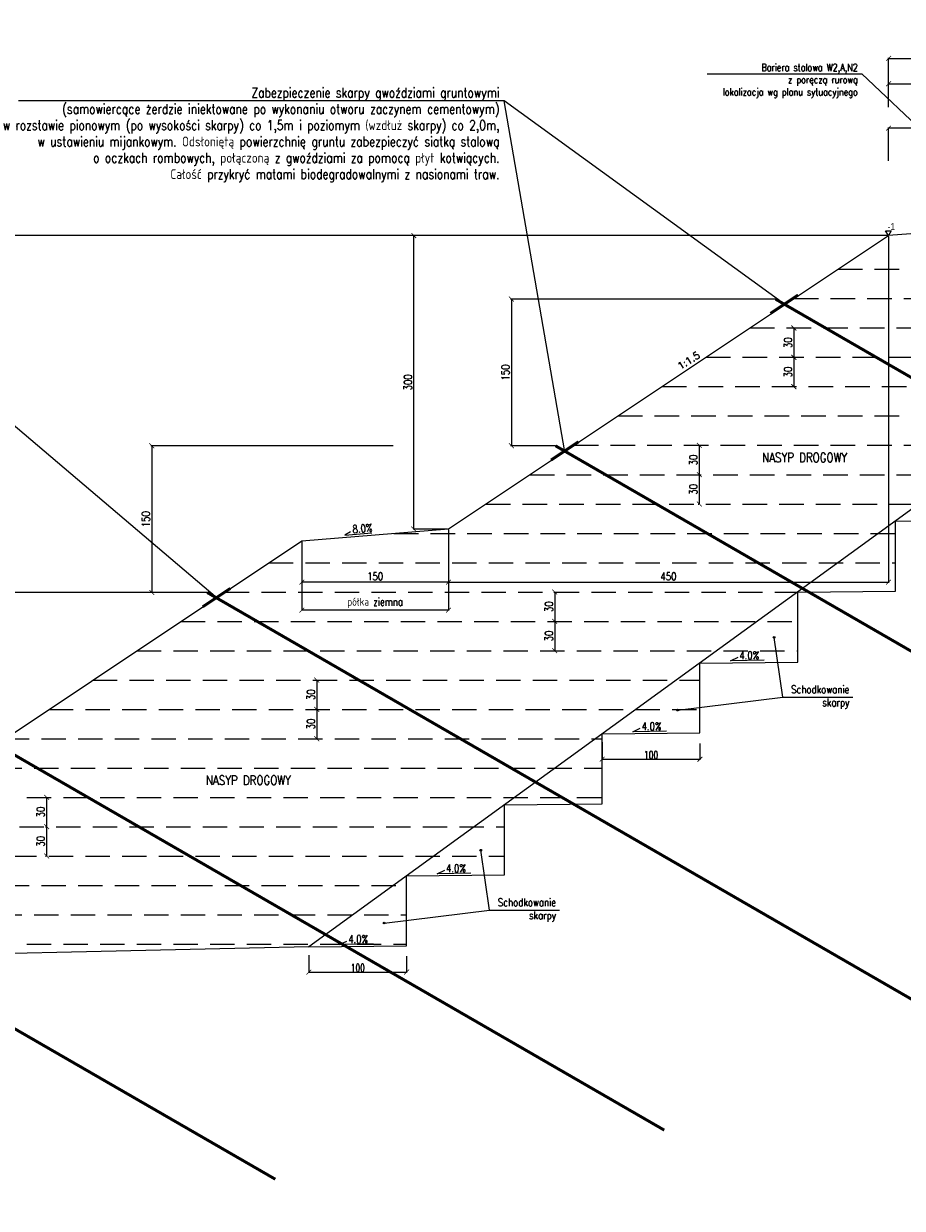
# Model space of a CAD drawing. Header units: metres. Extents: x 6562771 to 6588056, y 5578696 to 5581651.
# Tile 16 of 22: x 6574871 to 6575770, y 5579798 to 5581009. Entities that reach past the tile are written whole.
import ezdxf
from ezdxf import colors
from ezdxf.entities.mleader import LeaderData, LeaderLine
from ezdxf.enums import TextEntityAlignment as Align
from ezdxf.math import Vec2, Vec3

# ---------------------------------------------------------------- set-up
doc = ezdxf.new("R2010")
doc.units = ezdxf.units.M
doc.linetypes.add('HIDDEN', pattern=[0.375, 0.25, -0.125])
for name, color, linetype in [('0_50', 3, 'Continuous'), ('pkonstr-0_25', 1, 'Continuous'), ('pkonstr-0_50', 90, 'Continuous'), ('pkonstr-0_70', 4, 'Continuous'), ('pkonstr-istn', 14, 'Continuous'), ('pkonstr-opisy', 2, 'Continuous'), ('pkonstr-wymiary', 1, 'Continuous')]:
    doc.layers.add(name, color=color, linetype=linetype)
doc.styles.add('2mm', font='simplex', dxfattribs={"height": 2})
doc.styles.add('DIMTEXT', font='simplex.shx', dxfattribs={"width": 0.7})
doc.styles.add('Opisy', font='simplex.shx', dxfattribs={"width": 0.8})
doc.styles.add('STYLE1', font='arial.ttf')
doc.styles.add('wymiary', font='simplex.shx', dxfattribs={"width": 0.8})
doc.styles.add('† PF †', font='simplex.shx', dxfattribs={"width": 0.8})
doc.dimstyles.new('1000', dxfattribs={"dimtxt": 2, "dimasz": 1.5, "dimexe": 0.4, "dimexo": 1, "dimgap": 0.4, "dimtad": 1, "dimrnd": 0.01, "dimzin": 0, "dimdsep": 46, "dimtxsty": 'DIMTEXT', "dimblk": 'ARCHTICK', "dimcen": 0, "dimclrd": 256, "dimclre": 256, "dimclrt": 2, "dimadec": 5, "dimazin": 0, "dimtfac": 1, "dimtofl": 0, "dimtmove": 0, "dimatfit": 3, "dimfxl": 1, "dimtolj": 1, "dimtzin": 0, "dimlwd": -1, "dimlwe": -1, "dimarcsym": 0})
doc.dimstyles.new('ddd$0', dxfattribs={"dimtxt": 8, "dimasz": 5, "dimexe": 0.5, "dimexo": 1, "dimgap": 2, "dimtad": 1, "dimdec": 0, "dimzin": 0, "dimdsep": 46, "dimtxsty": 'wymiary', "dimblk": 'ARCHTICK', "dimcen": 0, "dimclrd": 256, "dimclre": 256, "dimclrt": 256, "dimadec": 0, "dimazin": 0, "dimtfac": 1, "dimtdec": 0, "dimtmove": 1, "dimatfit": 3, "dimldrblk": 'DOT', "dimfxl": 1, "dimtolj": 1, "dimtzin": 0, "dimlwd": -1, "dimlwe": -1, "dimarcsym": 0})
doc.dimstyles.new('szczegoly-1-20', dxfattribs={"dimtxt": 4, "dimasz": 2, "dimexe": 1, "dimexo": 2.5, "dimgap": 0.5, "dimtad": 1, "dimdec": 0, "dimzin": 0, "dimdsep": 46, "dimtxsty": 'wymiary', "dimblk": 'ARCHTICK', "dimcen": 0, "dimclrd": 256, "dimclre": 256, "dimclrt": 256, "dimadec": 0, "dimazin": 0, "dimtfac": 1, "dimtdec": 0, "dimtmove": 1, "dimatfit": 3, "dimldrblk": 'ARCHTICK', "dimfxl": 1, "dimtolj": 1, "dimtzin": 0, "dimlwd": -1, "dimlwe": -1, "dimarcsym": 0})

# ---------------------------------------------------------------- blocks, each defined once
blk = doc.blocks.new('_ArchTick')
at = {"color": 0, "linetype": 'ByBlock', "const_width": 0.15}
blk.add_lwpolyline([(-0.5, -0.5), (0.5, 0.5)], dxfattribs=at)
blk = doc.blocks.new('*D240')
at = {"layer": 'Defpoints', "color": 0, "transparency": 16777216}
for p in [(6575856.1, 5580947.6), (6575756.1, 5580922.8), (6575856.1, 5580924.6)]:
    blk.add_point(p, dxfattribs=at)
at = {"layer": 'pkonstr-wymiary', "transparency": 16777216}
for p, q in [((6575756.1, 5580923.8), (6575756.1, 5580948.1)), ((6575756.1, 5580947.6), (6575856.1, 5580947.6)), ((6575856.1, 5580925.6), (6575856.1, 5580948.1))]:
    blk.add_line(p, q, dxfattribs=at)
at = {"layer": 'pkonstr-wymiary', "transparency": 16777216, "xscale": 5, "yscale": 5, "zscale": 5, "rotation": 180}
blk.add_blockref('_ArchTick', (6575756.1, 5580947.6), dxfattribs=at)
at = {"layer": 'pkonstr-wymiary', "transparency": 16777216, "xscale": 5, "yscale": 5, "zscale": 5}
blk.add_blockref('_ArchTick', (6575856.1, 5580947.6), dxfattribs=at)
at = {"layer": 'pkonstr-wymiary', "transparency": 16777216, "insert": (6575806.1, 5580953.6), "char_height": 8, "attachment_point": 5, "style": 'wymiary'}
blk.add_mtext('\\A1;100', dxfattribs=at)
blk = doc.blocks.new('_Dot')
at = {"color": 0, "linetype": 'ByBlock', "lineweight": -2}
blk.add_line((-0.5, 0), (-1, 0), dxfattribs=at)
at = {"color": 0, "linetype": 'ByBlock', "const_width": 0.5}
blk.add_lwpolyline([(-0.25, 0, 1), (0.25, 0, 1)], format="xyb", close=True, dxfattribs=at)
blk = doc.blocks.new('*D241')
at = {"layer": 'Defpoints', "color": 0, "transparency": 16777216}
for p in [(6575856.1, 5580973.6), (6575756.1, 5580922.8), (6575856.1, 5580924.6)]:
    blk.add_point(p, dxfattribs=at)
at = {"layer": 'pkonstr-wymiary', "transparency": 16777216}
for p, q in [((6575806.1, 5580973.6), (6575820.8, 5580996.5)), ((6575820.8, 5580996.5), (6575856.1, 5580996.5)), ((6575756.1, 5580923.8), (6575756.1, 5580974.1)), ((6575756.1, 5580973.6), (6575856.1, 5580973.6)), ((6575856.1, 5580925.6), (6575856.1, 5580974.1))]:
    blk.add_line(p, q, dxfattribs=at)
at = {"layer": 'pkonstr-wymiary', "transparency": 16777216, "xscale": 5, "yscale": 5, "zscale": 5, "rotation": 180}
blk.add_blockref('_ArchTick', (6575756.1, 5580973.6), dxfattribs=at)
at = {"layer": 'pkonstr-wymiary', "transparency": 16777216, "xscale": 5, "yscale": 5, "zscale": 5}
blk.add_blockref('_ArchTick', (6575856.1, 5580973.6), dxfattribs=at)
at = {"layer": 'pkonstr-wymiary', "transparency": 16777216, "insert": (6575838.4, 5581003.8), "char_height": 8, "attachment_point": 5, "style": 'wymiary'}
blk.add_mtext('\\A1;opaska', dxfattribs=at)
blk = doc.blocks.new('*D244')
at = {"layer": 'Defpoints', "color": 0, "transparency": 16777216}
for p in [(6575305.9, 5580492.4), (6575155.9, 5580480.4), (6575155.9, 5580437.9)]:
    blk.add_point(p, dxfattribs=at)
at = {"layer": 'pkonstr-wymiary', "transparency": 16777216}
for p, q in [((6575305.9, 5580491.4), (6575305.9, 5580437.4)), ((6575155.9, 5580479.4), (6575155.9, 5580437.4)), ((6575305.9, 5580437.9), (6575155.9, 5580437.9))]:
    blk.add_line(p, q, dxfattribs=at)
at = {"layer": 'pkonstr-wymiary', "transparency": 16777216, "xscale": 5, "yscale": 5, "zscale": 5, "rotation": 180}
blk.add_blockref('_ArchTick', (6575155.9, 5580437.9), dxfattribs=at)
at = {"layer": 'pkonstr-wymiary', "transparency": 16777216, "xscale": 5, "yscale": 5, "zscale": 5}
blk.add_blockref('_ArchTick', (6575305.9, 5580437.9), dxfattribs=at)
at = {"layer": 'pkonstr-wymiary', "transparency": 16777216, "insert": (6575230.9, 5580443.9), "char_height": 8, "attachment_point": 5, "style": 'wymiary'}
blk.add_mtext('\\A1;150', dxfattribs=at)
blk = doc.blocks.new('*D245')
at = {"layer": 'Defpoints', "color": 0, "transparency": 16777216}
for p in [(6575270.4, 5580792.4), (6575755.9, 5580792.4), (6575305.9, 5580492.3)]:
    blk.add_point(p, dxfattribs=at)
at = {"layer": 'pkonstr-wymiary', "transparency": 16777216}
for p, q in [((6575754.9, 5580792.4), (6575269.9, 5580792.4)), ((6575270.4, 5580492.3), (6575270.4, 5580792.4)), ((6575304.9, 5580492.3), (6575269.9, 5580492.3))]:
    blk.add_line(p, q, dxfattribs=at)
at = {"layer": 'pkonstr-wymiary', "transparency": 16777216, "xscale": 5, "yscale": 5, "zscale": 5}
for p, rotation in [((6575270.4, 5580792.4), 90), ((6575270.4, 5580492.3), 270)]:
    blk.add_blockref('_ArchTick', p, dxfattribs=dict(at, rotation=rotation))
at = {"layer": 'pkonstr-wymiary', "transparency": 16777216, "insert": (6575264.4, 5580642.3), "char_height": 8, "attachment_point": 5, "rotation": 90, "style": 'wymiary'}
blk.add_mtext('\\A1;300', dxfattribs=at)
blk = doc.blocks.new('*D214')
at = {"layer": 'Defpoints', "color": 0, "transparency": 16777216}
for p in [(6575755.9, 5580792.4), (6575305.9, 5580492.4), (6575755.9, 5580437.9)]:
    blk.add_point(p, dxfattribs=at)
at = {"layer": 'pkonstr-wymiary', "transparency": 16777216}
for p, q in [((6575755.9, 5580791.4), (6575755.9, 5580437.4)), ((6575305.9, 5580491.4), (6575305.9, 5580437.4)), ((6575305.9, 5580437.9), (6575755.9, 5580437.9))]:
    blk.add_line(p, q, dxfattribs=at)
at = {"layer": 'pkonstr-wymiary', "transparency": 16777216, "xscale": 5, "yscale": 5, "zscale": 5, "rotation": 180}
blk.add_blockref('_ArchTick', (6575305.9, 5580437.9), dxfattribs=at)
at = {"layer": 'pkonstr-wymiary', "transparency": 16777216, "xscale": 5, "yscale": 5, "zscale": 5}
blk.add_blockref('_ArchTick', (6575755.9, 5580437.9), dxfattribs=at)
at = {"layer": 'pkonstr-wymiary', "transparency": 16777216, "insert": (6575530.9, 5580443.9), "char_height": 8, "attachment_point": 5, "style": 'wymiary'}
blk.add_mtext('\\A1;450', dxfattribs=at)
blk = doc.blocks.new('*D215')
at = {"layer": 'Defpoints', "color": 0, "transparency": 16777216}
for p in [(6575163.1, 5580057.5), (6575263.1, 5580056.4), (6575263.1, 5580039.2)]:
    blk.add_point(p, dxfattribs=at)
at = {"layer": 'pkonstr-wymiary', "transparency": 16777216}
for p, q in [((6575163.1, 5580056.5), (6575163.1, 5580038.7)), ((6575263.1, 5580055.4), (6575263.1, 5580038.7)), ((6575163.1, 5580039.2), (6575263.1, 5580039.2))]:
    blk.add_line(p, q, dxfattribs=at)
at = {"layer": 'pkonstr-wymiary', "transparency": 16777216, "xscale": 5, "yscale": 5, "zscale": 5, "rotation": 180}
blk.add_blockref('_ArchTick', (6575163.1, 5580039.2), dxfattribs=at)
at = {"layer": 'pkonstr-wymiary', "transparency": 16777216, "xscale": 5, "yscale": 5, "zscale": 5}
blk.add_blockref('_ArchTick', (6575263.1, 5580039.2), dxfattribs=at)
at = {"layer": 'pkonstr-wymiary', "color": 1, "transparency": 16777216, "insert": (6575213.1, 5580043.6), "char_height": 8, "attachment_point": 5, "style": 'DIMTEXT'}
blk.add_mtext('\\A1;100', dxfattribs=at)
blk = doc.blocks.new('*D216')
at = {"layer": 'Defpoints', "color": 0, "transparency": 16777216}
for p in [(6575463.1, 5580275.2), (6575563.1, 5580274.1), (6575563.1, 5580256.9)]:
    blk.add_point(p, dxfattribs=at)
at = {"layer": 'pkonstr-wymiary', "transparency": 16777216}
for p, q in [((6575463.1, 5580274.2), (6575463.1, 5580256.4)), ((6575563.1, 5580273.1), (6575563.1, 5580256.4)), ((6575463.1, 5580256.9), (6575563.1, 5580256.9))]:
    blk.add_line(p, q, dxfattribs=at)
at = {"layer": 'pkonstr-wymiary', "transparency": 16777216, "xscale": 5, "yscale": 5, "zscale": 5, "rotation": 180}
blk.add_blockref('_ArchTick', (6575463.1, 5580256.9), dxfattribs=at)
at = {"layer": 'pkonstr-wymiary', "transparency": 16777216, "xscale": 5, "yscale": 5, "zscale": 5}
blk.add_blockref('_ArchTick', (6575563.1, 5580256.9), dxfattribs=at)
at = {"layer": 'pkonstr-wymiary', "color": 1, "transparency": 16777216, "insert": (6575513.1, 5580261.3), "char_height": 8, "attachment_point": 5, "style": 'DIMTEXT'}
blk.add_mtext('\\A1;100', dxfattribs=at)
blk = doc.blocks.new('*D218')
at = {"layer": 'Defpoints', "color": 0, "transparency": 16777216}
for p in [(6574894.9, 5580217.9), (6574894.9, 5580187.9), (6574894.9, 5580187.9)]:
    blk.add_point(p, dxfattribs=at)
at = {"layer": 'pkonstr-wymiary', "transparency": 16777216}
for p, q in [((6574893.9, 5580217.9), (6574894.4, 5580217.9)), ((6574894.9, 5580217.9), (6574894.9, 5580187.9)), ((6574893.9, 5580187.9), (6574894.4, 5580187.9))]:
    blk.add_line(p, q, dxfattribs=at)
at = {"layer": 'pkonstr-wymiary', "transparency": 16777216, "xscale": 5, "yscale": 5, "zscale": 5}
for p, rotation in [((6574894.9, 5580217.9), 90), ((6574894.9, 5580187.9), 270)]:
    blk.add_blockref('_ArchTick', p, dxfattribs=dict(at, rotation=rotation))
at = {"layer": 'pkonstr-wymiary', "transparency": 16777216, "insert": (6574888.9, 5580202.9), "char_height": 8, "attachment_point": 5, "rotation": 90, "style": 'wymiary'}
blk.add_mtext('\\A1;30', dxfattribs=at)
blk = doc.blocks.new('*D219')
at = {"layer": 'Defpoints', "color": 0, "transparency": 16777216}
for p in [(6574894.9, 5580187.9), (6574894.9, 5580157.9), (6574894.9, 5580157.9)]:
    blk.add_point(p, dxfattribs=at)
at = {"layer": 'pkonstr-wymiary', "transparency": 16777216}
for p, q in [((6574893.9, 5580187.9), (6574894.4, 5580187.9)), ((6574894.9, 5580187.9), (6574894.9, 5580157.9)), ((6574893.9, 5580157.9), (6574894.4, 5580157.9))]:
    blk.add_line(p, q, dxfattribs=at)
at = {"layer": 'pkonstr-wymiary', "transparency": 16777216, "xscale": 5, "yscale": 5, "zscale": 5}
for p, rotation in [((6574894.9, 5580187.9), 90), ((6574894.9, 5580157.9), 270)]:
    blk.add_blockref('_ArchTick', p, dxfattribs=dict(at, rotation=rotation))
at = {"layer": 'pkonstr-wymiary', "transparency": 16777216, "insert": (6574888.9, 5580172.9), "char_height": 8, "attachment_point": 5, "rotation": 90, "style": 'wymiary'}
blk.add_mtext('\\A1;30', dxfattribs=at)
blk = doc.blocks.new('*D220')
at = {"layer": 'Defpoints', "color": 0, "transparency": 16777216}
for p in [(6575171.2, 5580337.9), (6575171.2, 5580307.9), (6575171.2, 5580307.9)]:
    blk.add_point(p, dxfattribs=at)
at = {"layer": 'pkonstr-wymiary', "transparency": 16777216}
for p, q in [((6575170.2, 5580337.9), (6575170.7, 5580337.9)), ((6575171.2, 5580337.9), (6575171.2, 5580307.9)), ((6575170.2, 5580307.9), (6575170.7, 5580307.9))]:
    blk.add_line(p, q, dxfattribs=at)
at = {"layer": 'pkonstr-wymiary', "transparency": 16777216, "xscale": 5, "yscale": 5, "zscale": 5}
for p, rotation in [((6575171.2, 5580337.9), 90), ((6575171.2, 5580307.9), 270)]:
    blk.add_blockref('_ArchTick', p, dxfattribs=dict(at, rotation=rotation))
at = {"layer": 'pkonstr-wymiary', "transparency": 16777216, "insert": (6575165.2, 5580322.9), "char_height": 8, "attachment_point": 5, "rotation": 90, "style": 'wymiary'}
blk.add_mtext('\\A1;30', dxfattribs=at)
blk = doc.blocks.new('*D221')
at = {"layer": 'Defpoints', "color": 0, "transparency": 16777216}
for p in [(6575171.2, 5580307.9), (6575171.2, 5580277.9), (6575171.2, 5580277.9)]:
    blk.add_point(p, dxfattribs=at)
at = {"layer": 'pkonstr-wymiary', "transparency": 16777216}
for p, q in [((6575170.2, 5580307.9), (6575170.7, 5580307.9)), ((6575171.2, 5580307.9), (6575171.2, 5580277.9)), ((6575170.2, 5580277.9), (6575170.7, 5580277.9))]:
    blk.add_line(p, q, dxfattribs=at)
at = {"layer": 'pkonstr-wymiary', "transparency": 16777216, "xscale": 5, "yscale": 5, "zscale": 5}
for p, rotation in [((6575171.2, 5580307.9), 90), ((6575171.2, 5580277.9), 270)]:
    blk.add_blockref('_ArchTick', p, dxfattribs=dict(at, rotation=rotation))
at = {"layer": 'pkonstr-wymiary', "transparency": 16777216, "insert": (6575165.2, 5580292.9), "char_height": 8, "attachment_point": 5, "rotation": 90, "style": 'wymiary'}
blk.add_mtext('\\A1;30', dxfattribs=at)
blk = doc.blocks.new('*D222')
at = {"layer": 'Defpoints', "color": 0, "transparency": 16777216}
for p in [(6575414.6, 5580427.9), (6575414.6, 5580397.9), (6575414.6, 5580397.9)]:
    blk.add_point(p, dxfattribs=at)
at = {"layer": 'pkonstr-wymiary', "transparency": 16777216}
for p, q in [((6575413.6, 5580427.9), (6575414.1, 5580427.9)), ((6575414.6, 5580427.9), (6575414.6, 5580397.9)), ((6575413.6, 5580397.9), (6575414.1, 5580397.9))]:
    blk.add_line(p, q, dxfattribs=at)
at = {"layer": 'pkonstr-wymiary', "transparency": 16777216, "xscale": 5, "yscale": 5, "zscale": 5}
for p, rotation in [((6575414.6, 5580427.9), 90), ((6575414.6, 5580397.9), 270)]:
    blk.add_blockref('_ArchTick', p, dxfattribs=dict(at, rotation=rotation))
at = {"layer": 'pkonstr-wymiary', "transparency": 16777216, "insert": (6575408.6, 5580412.9), "char_height": 8, "attachment_point": 5, "rotation": 90, "style": 'wymiary'}
blk.add_mtext('\\A1;30', dxfattribs=at)
blk = doc.blocks.new('*D223')
at = {"layer": 'Defpoints', "color": 0, "transparency": 16777216}
for p in [(6575414.6, 5580397.9), (6575414.6, 5580367.9), (6575414.6, 5580367.9)]:
    blk.add_point(p, dxfattribs=at)
at = {"layer": 'pkonstr-wymiary', "transparency": 16777216}
for p, q in [((6575413.6, 5580397.9), (6575414.1, 5580397.9)), ((6575414.6, 5580397.9), (6575414.6, 5580367.9)), ((6575413.6, 5580367.9), (6575414.1, 5580367.9))]:
    blk.add_line(p, q, dxfattribs=at)
at = {"layer": 'pkonstr-wymiary', "transparency": 16777216, "xscale": 5, "yscale": 5, "zscale": 5}
for p, rotation in [((6575414.6, 5580397.9), 90), ((6575414.6, 5580367.9), 270)]:
    blk.add_blockref('_ArchTick', p, dxfattribs=dict(at, rotation=rotation))
at = {"layer": 'pkonstr-wymiary', "transparency": 16777216, "insert": (6575408.6, 5580382.9), "char_height": 8, "attachment_point": 5, "rotation": 90, "style": 'wymiary'}
blk.add_mtext('\\A1;30', dxfattribs=at)
blk = doc.blocks.new('*D224')
at = {"layer": 'Defpoints', "color": 0, "transparency": 16777216}
for p in [(6575562.4, 5580577.9), (6575562.4, 5580547.9), (6575562.4, 5580547.9)]:
    blk.add_point(p, dxfattribs=at)
at = {"layer": 'pkonstr-wymiary', "transparency": 16777216}
for p, q in [((6575561.4, 5580577.9), (6575561.9, 5580577.9)), ((6575562.4, 5580577.9), (6575562.4, 5580547.9)), ((6575561.4, 5580547.9), (6575561.9, 5580547.9))]:
    blk.add_line(p, q, dxfattribs=at)
at = {"layer": 'pkonstr-wymiary', "transparency": 16777216, "xscale": 5, "yscale": 5, "zscale": 5}
for p, rotation in [((6575562.4, 5580577.9), 90), ((6575562.4, 5580547.9), 270)]:
    blk.add_blockref('_ArchTick', p, dxfattribs=dict(at, rotation=rotation))
at = {"layer": 'pkonstr-wymiary', "transparency": 16777216, "insert": (6575556.4, 5580562.9), "char_height": 8, "attachment_point": 5, "rotation": 90, "style": 'wymiary'}
blk.add_mtext('\\A1;30', dxfattribs=at)
blk = doc.blocks.new('*D225')
at = {"layer": 'Defpoints', "color": 0, "transparency": 16777216}
for p in [(6575562.4, 5580547.9), (6575562.4, 5580517.9), (6575562.4, 5580517.9)]:
    blk.add_point(p, dxfattribs=at)
at = {"layer": 'pkonstr-wymiary', "transparency": 16777216}
for p, q in [((6575561.4, 5580547.9), (6575561.9, 5580547.9)), ((6575562.4, 5580547.9), (6575562.4, 5580517.9)), ((6575561.4, 5580517.9), (6575561.9, 5580517.9))]:
    blk.add_line(p, q, dxfattribs=at)
at = {"layer": 'pkonstr-wymiary', "transparency": 16777216, "xscale": 5, "yscale": 5, "zscale": 5}
for p, rotation in [((6575562.4, 5580547.9), 90), ((6575562.4, 5580517.9), 270)]:
    blk.add_blockref('_ArchTick', p, dxfattribs=dict(at, rotation=rotation))
at = {"layer": 'pkonstr-wymiary', "transparency": 16777216, "insert": (6575556.4, 5580532.9), "char_height": 8, "attachment_point": 5, "rotation": 90, "style": 'wymiary'}
blk.add_mtext('\\A1;30', dxfattribs=at)
blk = doc.blocks.new('*D226')
at = {"layer": 'Defpoints', "color": 0, "transparency": 16777216}
for p in [(6575659.1, 5580697.9), (6575659.1, 5580667.9), (6575659.1, 5580667.9)]:
    blk.add_point(p, dxfattribs=at)
at = {"layer": 'pkonstr-wymiary', "transparency": 16777216}
for p, q in [((6575658.1, 5580697.9), (6575658.6, 5580697.9)), ((6575659.1, 5580697.9), (6575659.1, 5580667.9)), ((6575658.1, 5580667.9), (6575658.6, 5580667.9))]:
    blk.add_line(p, q, dxfattribs=at)
at = {"layer": 'pkonstr-wymiary', "transparency": 16777216, "xscale": 5, "yscale": 5, "zscale": 5}
for p, rotation in [((6575659.1, 5580697.9), 90), ((6575659.1, 5580667.9), 270)]:
    blk.add_blockref('_ArchTick', p, dxfattribs=dict(at, rotation=rotation))
at = {"layer": 'pkonstr-wymiary', "transparency": 16777216, "insert": (6575653.1, 5580682.9), "char_height": 8, "attachment_point": 5, "rotation": 90, "style": 'wymiary'}
blk.add_mtext('\\A1;30', dxfattribs=at)
blk = doc.blocks.new('*D227')
at = {"layer": 'Defpoints', "color": 0, "transparency": 16777216}
for p in [(6575659.1, 5580667.9), (6575659.1, 5580637.9), (6575659.1, 5580637.9)]:
    blk.add_point(p, dxfattribs=at)
at = {"layer": 'pkonstr-wymiary', "transparency": 16777216}
for p, q in [((6575658.1, 5580667.9), (6575658.6, 5580667.9)), ((6575659.1, 5580667.9), (6575659.1, 5580637.9)), ((6575658.1, 5580637.9), (6575658.6, 5580637.9))]:
    blk.add_line(p, q, dxfattribs=at)
at = {"layer": 'pkonstr-wymiary', "transparency": 16777216, "xscale": 5, "yscale": 5, "zscale": 5}
for p, rotation in [((6575659.1, 5580667.9), 90), ((6575659.1, 5580637.9), 270)]:
    blk.add_blockref('_ArchTick', p, dxfattribs=dict(at, rotation=rotation))
at = {"layer": 'pkonstr-wymiary', "transparency": 16777216, "insert": (6575653.1, 5580652.9), "char_height": 8, "attachment_point": 5, "rotation": 90, "style": 'wymiary'}
blk.add_mtext('\\A1;30', dxfattribs=at)
blk = doc.blocks.new('_None')
blk = doc.blocks.new('*D228')
at = {"layer": 'Defpoints', "color": 0, "transparency": 16777216}
for p in [(6574044, 5580792.4), (6575463.4, 5580792.4), (6574511.1, 5580050.5)]:
    blk.add_point(p, dxfattribs=at)
at = {"layer": 'pkonstr-wymiary', "transparency": 16777216}
for p, q in [((6575462.4, 5580792.4), (6574043.5, 5580792.4)), ((6574044, 5580050.5), (6574044, 5580792.4)), ((6574510.1, 5580050.5), (6574043.5, 5580050.5))]:
    blk.add_line(p, q, dxfattribs=at)
at = {"layer": 'pkonstr-wymiary', "transparency": 16777216, "xscale": 5, "yscale": 5, "zscale": 5}
for p, rotation in [((6574044, 5580792.4), 90), ((6574044, 5580050.5), 270)]:
    blk.add_blockref('_ArchTick', p, dxfattribs=dict(at, rotation=rotation))
at = {"layer": 'pkonstr-wymiary', "transparency": 16777216, "insert": (6574038, 5580421.4), "char_height": 8, "attachment_point": 5, "rotation": 90, "style": 'wymiary'}
blk.add_mtext('\\A1;min 600', dxfattribs=at)
blk = doc.blocks.new('*D229')
at = {"layer": 'Defpoints', "color": 0, "transparency": 16777216}
for p in [(6575059.6, 5580427.4), (6574789, 5580277.4), (6574834.6, 5580277.4)]:
    blk.add_point(p, dxfattribs=at)
at = {"layer": 'pkonstr-wymiary', "transparency": 16777216}
for p, q in [((6575059.1, 5580427.4), (6574788, 5580427.4)), ((6574834.1, 5580277.4), (6574788, 5580277.4))]:
    blk.add_line(p, q, dxfattribs=at)
at = {"layer": 'pkonstr-wymiary', "lineweight": 0, "transparency": 16777216}
blk.add_line((6574789, 5580427.4), (6574789, 5580277.4), dxfattribs=at)
at = {"layer": 'pkonstr-wymiary', "lineweight": 0, "transparency": 16777216, "xscale": 5, "yscale": 5, "zscale": 5}
for p, rotation in [((6574789, 5580427.4), 90), ((6574789, 5580277.4), 270)]:
    blk.add_blockref('_ArchTick', p, dxfattribs=dict(at, rotation=rotation))
at = {"layer": 'pkonstr-wymiary', "transparency": 16777216, "insert": (6574783, 5580352.4), "char_height": 8, "attachment_point": 5, "rotation": 90, "style": 'wymiary'}
blk.add_mtext('\\A1;150', dxfattribs=at)
blk = doc.blocks.new('*D230')
at = {"layer": 'Defpoints', "color": 0, "transparency": 16777216}
for p in [(6575640.9, 5580727.4), (6575370.2, 5580577.4), (6575415.9, 5580577.4)]:
    blk.add_point(p, dxfattribs=at)
at = {"layer": 'pkonstr-wymiary', "transparency": 16777216}
for p, q in [((6575640.4, 5580727.4), (6575369.2, 5580727.4)), ((6575415.4, 5580577.4), (6575369.2, 5580577.4))]:
    blk.add_line(p, q, dxfattribs=at)
at = {"layer": 'pkonstr-wymiary', "lineweight": 0, "transparency": 16777216}
blk.add_line((6575370.2, 5580727.4), (6575370.2, 5580577.4), dxfattribs=at)
at = {"layer": 'pkonstr-wymiary', "lineweight": 0, "transparency": 16777216, "xscale": 5, "yscale": 5, "zscale": 5}
for p, rotation in [((6575370.2, 5580727.4), 90), ((6575370.2, 5580577.4), 270)]:
    blk.add_blockref('_ArchTick', p, dxfattribs=dict(at, rotation=rotation))
at = {"layer": 'pkonstr-wymiary', "transparency": 16777216, "insert": (6575364.2, 5580652.4), "char_height": 8, "attachment_point": 5, "rotation": 90, "style": 'wymiary'}
blk.add_mtext('\\A1;150', dxfattribs=at)
blk = doc.blocks.new('*D231')
at = {"layer": 'Defpoints', "color": 0, "transparency": 16777216}
for p in [(6575249.8, 5580577.4), (6575002.4, 5580427.4), (6575059.1, 5580427.4)]:
    blk.add_point(p, dxfattribs=at)
at = {"layer": 'pkonstr-wymiary', "transparency": 16777216}
for p, q in [((6575249.3, 5580577.4), (6575001.4, 5580577.4)), ((6575058.6, 5580427.4), (6575001.4, 5580427.4))]:
    blk.add_line(p, q, dxfattribs=at)
at = {"layer": 'pkonstr-wymiary', "lineweight": 0, "transparency": 16777216}
blk.add_line((6575002.4, 5580577.4), (6575002.4, 5580427.4), dxfattribs=at)
at = {"layer": 'pkonstr-wymiary', "lineweight": 0, "transparency": 16777216, "xscale": 5, "yscale": 5, "zscale": 5}
for p, rotation in [((6575002.4, 5580577.4), 90), ((6575002.4, 5580427.4), 270)]:
    blk.add_blockref('_ArchTick', p, dxfattribs=dict(at, rotation=rotation))
at = {"layer": 'pkonstr-wymiary', "transparency": 16777216, "insert": (6574996.4, 5580502.4), "char_height": 8, "attachment_point": 5, "rotation": 90, "style": 'wymiary'}
blk.add_mtext('\\A1;150', dxfattribs=at)
blk = doc.blocks.new('*D232')
at = {"layer": 'Defpoints', "color": 0, "transparency": 16777216}
for p in [(6575305.9, 5580474), (6575155.9, 5580462), (6575155.9, 5580409.4)]:
    blk.add_point(p, dxfattribs=at)
at = {"layer": 'pkonstr-wymiary', "transparency": 16777216}
for p, q in [((6575305.9, 5580473), (6575305.9, 5580408.9)), ((6575155.9, 5580461), (6575155.9, 5580408.9)), ((6575305.9, 5580409.4), (6575155.9, 5580409.4))]:
    blk.add_line(p, q, dxfattribs=at)
at = {"layer": 'pkonstr-wymiary', "transparency": 16777216, "xscale": 5, "yscale": 5, "zscale": 5, "rotation": 180}
blk.add_blockref('_ArchTick', (6575155.9, 5580409.4), dxfattribs=at)
at = {"layer": 'pkonstr-wymiary', "transparency": 16777216, "xscale": 5, "yscale": 5, "zscale": 5}
blk.add_blockref('_ArchTick', (6575305.9, 5580409.4), dxfattribs=at)
at = {"layer": 'pkonstr-wymiary', "transparency": 16777216, "insert": (6575230.9, 5580416.7), "char_height": 8, "attachment_point": 5, "style": 'wymiary'}
blk.add_mtext('\\A1;półka ziemna', dxfattribs=at)
blk = doc.blocks.new('*D247')
at = {"layer": 'Defpoints', "color": 0, "transparency": 16777216}
for p in [(6575755.9, 5580902.3), (6575835.9, 5580874), (6575755.9, 5580867.7)]:
    blk.add_point(p, dxfattribs=at)
at = {"layer": 'pkonstr-wymiary', "transparency": 16777216}
for p, q in [((6575755.9, 5580868.7), (6575755.9, 5580902.8)), ((6575835.9, 5580902.3), (6575755.9, 5580902.3)), ((6575835.9, 5580875), (6575835.9, 5580902.8))]:
    blk.add_line(p, q, dxfattribs=at)
at = {"layer": 'pkonstr-wymiary', "transparency": 16777216, "xscale": 5, "yscale": 5, "zscale": 5, "rotation": 180}
blk.add_blockref('_ArchTick', (6575755.9, 5580902.3), dxfattribs=at)
at = {"layer": 'pkonstr-wymiary', "transparency": 16777216, "xscale": 5, "yscale": 5, "zscale": 5}
blk.add_blockref('_ArchTick', (6575835.9, 5580902.3), dxfattribs=at)
at = {"layer": 'pkonstr-wymiary', "transparency": 16777216, "insert": (6575795.9, 5580908.3), "char_height": 8, "attachment_point": 5, "style": 'wymiary'}
blk.add_mtext('\\A1;80', dxfattribs=at)

msp = doc.modelspace()

# ---------------------------------------------------------------- linework, layer by layer
at = {"layer": '0_50', "color": 7, "linetype": 'HIDDEN', "ltscale": 100}
for points in [[(6575704.2, 5580757.9), (6576165.9, 5580757.9)], [(6575659.2, 5580727.9), (6576163.1, 5580727.9)], [(6575614.2, 5580697.9), (6576063.1, 5580697.9)], [(6575569.2, 5580667.9), (6576063.1, 5580667.9)], [(6575524.2, 5580637.9), (6575963.1, 5580637.9)], [(6575479.2, 5580607.9), (6575963.1, 5580607.9)], [(6575434.2, 5580577.9), (6575963.1, 5580577.9)], [(6575389.2, 5580547.9), (6575863.1, 5580547.9)], [(6575344.2, 5580517.9), (6575863.1, 5580517.9)], [(6575250.1, 5580487.9), (6575763.1, 5580487.9)], [(6575122.2, 5580457.9), (6575763.1, 5580457.9)], [(6575077.2, 5580427.9), (6575663.1, 5580427.9)], [(6575032.2, 5580397.9), (6575663.1, 5580397.9)], [(6574987.2, 5580367.9), (6575663.1, 5580367.9)], [(6574942.2, 5580337.9), (6575563.1, 5580337.9)], [(6574897.2, 5580307.9), (6575563.1, 5580307.9)], [(6574852.2, 5580277.9), (6575463.1, 5580277.9)], [(6574807.2, 5580247.9), (6575463.1, 5580247.9)], [(6574762.2, 5580217.9), (6575463.1, 5580217.9)], [(6574717.2, 5580187.9), (6575363.1, 5580187.9)], [(6574672.2, 5580157.9), (6575363.1, 5580157.9)], [(6574627.2, 5580127.9), (6575263.1, 5580127.9)], [(6574582.2, 5580097.9), (6575263.1, 5580097.9)], [(6574537.2, 5580067.9), (6575263.1, 5580067.9)]]:
    msp.add_lwpolyline(points, dxfattribs=at)
at = {"layer": 'pkonstr-0_25'}
for points in [[(6575205.8, 5580489.4), (6575199.9, 5580486.2), (6575227.4, 5580488.4)], [(6575628.9, 5580358.2), (6575594.5, 5580357.6), (6575602.1, 5580361.2)], [(6575528.9, 5580285.7), (6575494.5, 5580285), (6575502.1, 5580288.6)], [(6575328.9, 5580140.5), (6575294.5, 5580139.8), (6575302.1, 5580143.5)], [(6575228.9, 5580068), (6575194.5, 5580067.3), (6575202.1, 5580070.9)]]:
    msp.add_lwpolyline(points, dxfattribs=at)
at = {"layer": 'pkonstr-0_50'}
msp.add_line((6575848.1, 5580799.7), (6575755.9, 5580792.4), dxfattribs=at)
for points in [[(6574511.1, 5580050.5), (6575155.9, 5580480.4), (6575305.9, 5580492.4), (6575755.9, 5580792.4)], [(6575163.1, 5580065.1), (6575263.1, 5580066.1), (6575263.1, 5580137.6), (6575263.1, 5580137.6), (6575263.1, 5580137.6), (6575363.1, 5580138.6), (6575363.1, 5580210.2), (6575463.1, 5580211.2), (6575463.1, 5580282.8), (6575563.1, 5580283.8), (6575563.1, 5580355.3), (6575663.1, 5580356.3), (6575663.1, 5580427.9), (6575663.1, 5580427.9), (6575663.1, 5580427.9), (6575663.1, 5580427.9), (6575663.1, 5580427.9), (6575763.1, 5580428.9), (6575763.1, 5580500.5), (6575863.1, 5580501.5)]]:
    msp.add_lwpolyline(points, dxfattribs=at)
at = {"layer": 'pkonstr-0_50', "const_width": 3, "flags": 128}
for points in [[(6575635.3, 5580712.8), (6575663.5, 5580731.6)], [(6575640.4, 5580727.4), (6576333.2, 5580327.4)], [(6575410.8, 5580562.8), (6575439, 5580581.6)], [(6575415.4, 5580577.4), (6576108.2, 5580177.4)], [(6575054.6, 5580412.8), (6575082.8, 5580431.6)], [(6575059.1, 5580427.4), (6575925.1, 5579927.4)], [(6574834.1, 5580277.4), (6575526.6, 5579877.6)], [(6574609.1, 5580127.4), (6575128.8, 5579827.4)]]:
    msp.add_lwpolyline(points, dxfattribs=at)
at = {"layer": 'pkonstr-0_70', "color": 130}
for centre in [(6575638.9, 5580381.5), (6575540.1, 5580307.1), (6575338.9, 5580163.8), (6575240.1, 5580089.4)]:
    msp.add_circle(centre, 0.869, dxfattribs=at)
at = {"layer": 'pkonstr-istn', "flags": 128}
msp.add_lwpolyline([(6577968.5, 5580255.2), (6577968.5, 5580255.2), (6577166.1, 5580790.1), (6577006.1, 5580799.7), (6576656.1, 5580806.8), (6576306.1, 5580799.7), (6576163.1, 5580790.7), (6575163.1, 5580065.1), (6574071.2, 5580040.6)], dxfattribs=at)
at = {"layer": 'pkonstr-opisy'}
msp.add_lwpolyline([(6575425, 5580571.3), (6575363, 5580930.3)], dxfattribs=at)
msp.add_lwpolyline([(6575755.9, 5580797.4), (6575758.8, 5580797.4), (6575755.9, 5580792.4), (6575752.9, 5580797.4)], close=True, dxfattribs=at)
at = {"layer": 'pkonstr-wymiary'}
for p in [(6575570.6, 5580957.8), (6575831.1, 5580860.9)]:
    msp.add_line(p, (6575728.6, 5580957.8), dxfattribs=at)
for points in [[(6575648, 5580320.4), (6575638.9, 5580381.5)], [(6575540.1, 5580307.1), (6575648, 5580320.4), (6575719.5, 5580320.4)], [(6575348, 5580102.7), (6575338.9, 5580163.8)], [(6575240.1, 5580089.4), (6575348, 5580102.7), (6575419.5, 5580102.7)]]:
    msp.add_lwpolyline(points, dxfattribs=at)

# ---------------------------------------------------------------- texts
at = {"layer": 'pkonstr-opisy', "style": 'STYLE1', "width": 0.9}
msp.add_text('-1', height=7, dxfattribs=at).set_placement((6575758.9, 5580796), align=Align.BOTTOM_CENTER)
at = {"layer": 'pkonstr-opisy', "style": '2mm'}
msp.add_text('1:1.5', height=7.2, rotation=32.2819, dxfattribs=at).set_placement((6575554.6, 5580659.7), align=Align.BOTTOM_CENTER)
at = {"layer": 'pkonstr-opisy', "style": 'Opisy', "width": 0.8}
for s, rotation, p in [('8.0%%%', 5, (6575218.2, 5580488.9)), ('4.0%%%', 360, (6575613.5, 5580359.1)), ('4.0%%%', 360, (6575513.5, 5580286.6)), ('4.0%%%', 360, (6575313.5, 5580141.4)), ('4.0%%%', 360, (6575213.5, 5580068.9))]:
    msp.add_text(s, height=8, rotation=rotation, dxfattribs=at).set_placement(p, align=Align.CENTER)
at = {"layer": 'pkonstr-opisy', "insert": (6575724.5, 5580968.1), "char_height": 7.5, "width": 192.103, "attachment_point": 3, "style": 'Opisy'}
msp.add_mtext('Bariera stalowa W2,A,N2\\Pz poręczą rurową\\P lokalizacja wg planu sytuacyjnego', dxfattribs=at)
at = {"layer": 'pkonstr-opisy', "color": 130, "lineweight": 30, "char_height": 9.6, "attachment_point": 4, "style": 'Opisy'}
for insert in [(6575626.7, 5580565.4), (6575057.8, 5580235.4)]:
    msp.add_mtext('NASYP DROGOWY', dxfattribs=dict(at, insert=insert))
at = {"layer": 'pkonstr-opisy', "char_height": 8, "attachment_point": 6, "style": 'Opisy'}
for insert in [(6575715.9, 5580320.3), (6575415.9, 5580102.6)]:
    msp.add_mtext('Schodkowanie \\Pskarpy', dxfattribs=dict(at, insert=insert))

# ---------------------------------------------------------------- dimensions: what is measured, and where the dimension line sits
at = {"layer": 'pkonstr-wymiary'}
dim = msp.add_linear_dim(base=(6575856.1, 5580973.6), p1=(6575756.1, 5580922.8), p2=(6575856.1, 5580924.6), angle=180, text='opaska', dimstyle='ddd$0', dxfattribs=at)
dim.commit()
dim.dimension.update_dxf_attribs({"geometry": '*D241', "text_midpoint": (6575822.8, 5580996.5), "dimtype": 160})
for base, p1, p2, angle, picture, middle in [((6575856.1, 5580947.6), (6575756.1, 5580922.8), (6575856.1, 5580924.6), 180, '*D240', (6575806.1, 5580953.6)), ((6575270.4, 5580792.4), (6575305.9, 5580492.3), (6575755.9, 5580792.4), 90, '*D245', (6575264.4, 5580642.3)), ((6575659.1, 5580667.9), (6575659.1, 5580697.9), (6575659.1, 5580667.9), 90, '*D226', (6575653.1, 5580682.9)), ((6575659.1, 5580637.9), (6575659.1, 5580667.9), (6575659.1, 5580637.9), 90, '*D227', (6575653.1, 5580652.9)), ((6575562.4, 5580547.9), (6575562.4, 5580577.9), (6575562.4, 5580547.9), 90, '*D224', (6575556.4, 5580562.9)), ((6575562.4, 5580517.9), (6575562.4, 5580547.9), (6575562.4, 5580517.9), 90, '*D225', (6575556.4, 5580532.9)), ((6575414.6, 5580397.9), (6575414.6, 5580427.9), (6575414.6, 5580397.9), 90, '*D222', (6575408.6, 5580412.9)), ((6575414.6, 5580367.9), (6575414.6, 5580397.9), (6575414.6, 5580367.9), 90, '*D223', (6575408.6, 5580382.9)), ((6575171.2, 5580307.9), (6575171.2, 5580337.9), (6575171.2, 5580307.9), 90, '*D220', (6575165.2, 5580322.9)), ((6575171.2, 5580277.9), (6575171.2, 5580307.9), (6575171.2, 5580277.9), 90, '*D221', (6575165.2, 5580292.9)), ((6574894.9, 5580187.9), (6574894.9, 5580217.9), (6574894.9, 5580187.9), 90, '*D218', (6574888.9, 5580202.9)), ((6574894.9, 5580157.9), (6574894.9, 5580187.9), (6574894.9, 5580157.9), 90, '*D219', (6574888.9, 5580172.9))]:
    dim = msp.add_linear_dim(base=base, p1=p1, p2=p2, angle=angle, dimstyle='ddd$0', dxfattribs=at)
    dim.commit()
    dim.dimension.update_dxf_attribs({"geometry": picture, "text_midpoint": middle})
for base, p1, p2, picture, middle in [((6575755.9, 5580902.3), (6575835.9, 5580874), (6575755.9, 5580867.7), '*D247', (6575795.9, 5580908.3)), ((6575755.9, 5580437.9), (6575305.9, 5580492.4), (6575755.9, 5580792.4), '*D214', (6575530.9, 5580443.9)), ((6575155.9, 5580437.9), (6575305.9, 5580492.4), (6575155.9, 5580480.4), '*D244', (6575230.9, 5580443.9))]:
    dim = msp.add_linear_dim(base=base, p1=p1, p2=p2, dimstyle='ddd$0', dxfattribs=at)
    dim.commit()
    dim.dimension.update_dxf_attribs({"geometry": picture, "text_midpoint": middle})
dim = msp.add_linear_dim(base=(6574044, 5580792.4), p1=(6574511.1, 5580050.5), p2=(6575463.4, 5580792.4), angle=90, text='min 600', dimstyle='ddd$0', dxfattribs=at)
dim.commit()
dim.dimension.update_dxf_attribs({"geometry": '*D228', "text_midpoint": (6574038, 5580421.4)})
for base, p1, p2, picture, middle in [((6575370.2, 5580577.4), (6575640.9, 5580727.4), (6575415.9, 5580577.4), '*D230', (6575364.2, 5580652.4)), ((6575002.4, 5580427.4), (6575249.8, 5580577.4), (6575059.1, 5580427.4), '*D231', (6574996.4, 5580502.4)), ((6574789, 5580277.4), (6575059.6, 5580427.4), (6574834.6, 5580277.4), '*D229', (6574783, 5580352.4))]:
    dim = msp.add_linear_dim(base=base, p1=p1, p2=p2, angle=90, dimstyle='szczegoly-1-20', override={"dimtxt": 8, "dimasz": 5, "dimexo": 0.5, "dimgap": 2, "dimlwd": 0}, dxfattribs=at)
    dim.commit()
    dim.dimension.update_dxf_attribs({"geometry": picture, "text_midpoint": middle})
dim = msp.add_linear_dim(base=(6575155.9, 5580409.4), p1=(6575305.9, 5580474), p2=(6575155.9, 5580462), text='półka ziemna', dimstyle='ddd$0', dxfattribs=at)
dim.commit()
dim.dimension.update_dxf_attribs({"geometry": '*D232', "text_midpoint": (6575230.9, 5580416.7)})
for base, p1, p2, picture, middle in [((6575563.1, 5580256.9), (6575463.1, 5580275.2), (6575563.1, 5580274.1), '*D216', (6575513.1, 5580261.3)), ((6575263.1, 5580039.2), (6575163.1, 5580057.5), (6575263.1, 5580056.4), '*D215', (6575213.1, 5580043.6))]:
    dim = msp.add_linear_dim(base=base, p1=p1, p2=p2, dimstyle='1000', override={"dimtxt": 8, "dimasz": 5, "dimexe": 0.5, "dimdec": 0, "dimclrt": 1}, dxfattribs=at)
    dim.commit()
    dim.dimension.update_dxf_attribs({"geometry": picture, "text_midpoint": middle})

# ---------------------------------------------------------------- leaders
at = {"layer": 'pkonstr-opisy'}
ml = msp.add_multileader_mtext('Standard', dxfattribs=at)
ml.set_content('Zabezpieczenie skarpy gwoździami gruntowymi\\P(samowiercące żerdzie iniektowane po wykonaniu otworu zaczynem cementowym)\\Pw rozstawie pionowym (po wysokości skarpy) co 1,5m i poziomym (wzdłuż skarpy) co 2,0m,\\Pw ustawieniu mijankowym. Odsłoniętą powierzchnię gruntu zabezpieczyć siatką stalową\\Po oczkach rombowych, połączoną z gwoździami za pomocą płyt kotwiących.\\PCałość przykryć matami biodegradowalnymi z nasionami traw. ', color=256, style='† PF †')
ml.set_leader_properties()
ml.set_arrow_properties(name='NONE')
ml.build(insert=Vec2(0, 0))
ml.multileader.update_dxf_attribs({"has_dogleg": 0, "text_left_attachment_type": 6, "text_right_attachment_type": 6, "dogleg_length": 0, "arrow_head_size": 10})
ctx = ml.context
ctx.base_point, ctx.char_height, ctx.arrow_head_size, ctx.landing_gap_size, ctx.plane_origin, ctx.plane_x_axis, ctx.plane_y_axis = Vec3(6574773.6, 5580930.3), 10, 10, 5, Vec3(6575611.5, 5580881.8), Vec3(1, -0.000003), Vec3(0.000003, 1)
ctx.left_attachment, ctx.right_attachment, ctx.text_align_type = 6, 6, 2
notes = []
notes.append((ctx, [(0, (1, 1, 0), (6575363, 5580930.3), (-0.846626, 0.532189), 0, [(0, [(6575650.9, 5580721.3)], 0, [])])]))
ctx.mtext.insert, ctx.mtext.text_direction, ctx.mtext.rotation, ctx.mtext.alignment, ctx.mtext.flow_direction = Vec3(6575358, 5580943.6), Vec3(1, -0.000003), 6.283182, 3, 5
ml = msp.add_multileader_mtext('Standard', dxfattribs=at)
ml.set_content('Zabezpieczenie skarpy gwoździami gruntowymi\\P(samowiercące żerdzie iniektowane po wykonaniu otworu zaczynem cementowym)\\Pw rozstawie pionowym (po wysokości skarpy) co 1,5m i poziomym (wzdłuż skarpy) co 2,0m,\\Pw ustawieniu mijankowym. Odsłoniętą powierzchnię gruntu zabezpieczyć siatką stalową\\Po oczkach rombowych, połączoną z gwoździami za pomocą płyt kotwiących.\\PCałość przykryć matami biodegradowalnymi z nasionami traw. ', color=256, style='† PF †')
ml.set_leader_properties()
ml.set_arrow_properties(name='NONE')
ml.build(insert=Vec2(0, 0))
ml.multileader.update_dxf_attribs({"has_dogleg": 0, "text_left_attachment_type": 6, "text_right_attachment_type": 6, "dogleg_length": 0, "arrow_head_size": 10})
ctx = ml.context
ctx.base_point, ctx.char_height, ctx.arrow_head_size, ctx.landing_gap_size, ctx.plane_origin, ctx.plane_x_axis, ctx.plane_y_axis = Vec3(6574212.1, 5580649.1), 10, 10, 5, Vec3(6575050, 5580600.7), Vec3(1, -0.000003), Vec3(0.000003, 1)
ctx.left_attachment, ctx.right_attachment, ctx.text_align_type = 6, 6, 2
notes.append((ctx, [(0, (1, 1, 0), (6574801.5, 5580649.1), (-0.846626, 0.532189), 0, [(0, [(6575069.6, 5580421.3)], 0, [])])]))
ctx.mtext.insert, ctx.mtext.text_direction, ctx.mtext.rotation, ctx.mtext.alignment, ctx.mtext.flow_direction = Vec3(6574796.5, 5580662.5), Vec3(1, -0.000003), 6.283182, 3, 5
for ctx, leaders in notes:
    for number, flags, end, landing, length, lines in leaders:
        leader = LeaderData()
        leader.index, (leader.has_last_leader_line, leader.has_dogleg_vector, leader.attachment_direction) = number, flags
        leader.last_leader_point, leader.dogleg_vector, leader.dogleg_length = Vec3(end), Vec3(landing), length
        for number, points, colour, breaks in lines:
            line = LeaderLine()
            line.index, line.vertices, line.color, line.breaks = number, Vec3.list(points), colors.encode_raw_color(colour), breaks
            leader.lines.append(line)
        ctx.leaders.append(leader)

doc.saveas('drawing.dxf')
